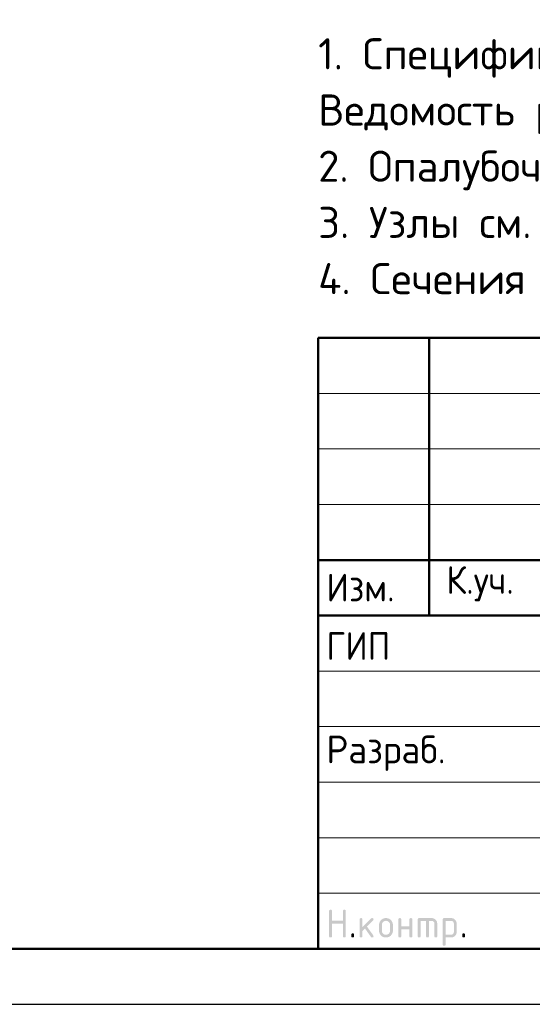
# Model space of a CAD drawing. Header units: millimetres. Extents: x 0 to 50400, y 0 to 35640.
# Tile 5 of 10: x 24371 to 29917, y 0 to 10638. Entities that reach past the tile are written whole.
import ezdxf

# ---------------------------------------------------------------- set-up
doc = ezdxf.new("R2010")
doc.units = ezdxf.units.MM
doc.layers.add('Standard', color=7, linetype='Continuous', lineweight=25)
doc.styles.add('ISOCPEUR', font='txt')

msp = doc.modelspace()

# ---------------------------------------------------------------- hatches: boundary and pattern name
at = {"layer": 'Standard', "linetype": 'Continuous', "lineweight": 25, "transparency": 33554687}
for points in [[(27719, 737), (27719, 1007), (27719, 1008), (27719, 1010), (27719, 1012), (27720, 1013), (27720, 1015), (27721, 1016), (27722, 1017), (27723, 1018), (27724, 1019), (27725, 1019), (27726, 1020), (27727, 1021), (27729, 1021), (27730, 1021), (27732, 1022), (27734, 1022), (27736, 1022), (27737, 1021), (27739, 1021), (27741, 1021), (27742, 1020), (27743, 1019), (27744, 1019), (27745, 1018), (27746, 1017), (27747, 1016), (27748, 1015), (27748, 1013), (27748, 1012), (27749, 1010), (27749, 1008), (27749, 1007), (27749, 902), (27869, 902), (27869, 1007), (27869, 1008), (27869, 1010), (27869, 1012), (27870, 1013), (27870, 1015), (27871, 1016), (27871, 1017), (27872, 1018), (27873, 1019), (27874, 1019), (27876, 1020), (27877, 1021), (27878, 1021), (27880, 1021), (27882, 1022), (27884, 1022), (27886, 1022), (27887, 1021), (27889, 1021), (27890, 1021), (27892, 1020), (27893, 1019), (27894, 1019), (27895, 1018), (27896, 1017), (27897, 1016), (27897, 1015), (27898, 1013), (27898, 1012), (27898, 1010), (27899, 1008), (27899, 1007), (27899, 737), (27899, 735), (27898, 733), (27898, 731), (27898, 730), (27897, 729), (27897, 727), (27896, 726), (27895, 725), (27894, 724), (27893, 724), (27892, 723), (27890, 722), (27889, 722), (27887, 722), (27886, 722), (27884, 722), (27882, 722), (27880, 722), (27878, 722), (27877, 722), (27876, 723), (27874, 724), (27873, 724), (27872, 725), (27871, 726), (27871, 727), (27870, 729), (27870, 730), (27869, 731), (27869, 733), (27869, 735), (27869, 737), (27869, 872), (27749, 872), (27749, 737), (27749, 735), (27749, 733), (27748, 731), (27748, 730), (27748, 729), (27747, 727), (27746, 726), (27745, 725), (27744, 724), (27743, 724), (27742, 723), (27741, 722), (27739, 722), (27737, 722), (27736, 722), (27734, 722), (27732, 722), (27730, 722), (27729, 722), (27727, 722), (27726, 723), (27725, 724), (27724, 724), (27723, 725), (27722, 726), (27721, 727), (27720, 729), (27720, 730), (27719, 731), (27719, 733), (27719, 735)], [(28079, 833), (28173, 927), (28174, 928), (28175, 929), (28177, 930), (28178, 930), (28179, 931), (28181, 931), (28182, 931), (28184, 931), (28186, 931), (28187, 931), (28189, 931), (28190, 930), (28192, 930), (28193, 929), (28194, 929), (28195, 928), (28196, 927), (28197, 926), (28197, 924), (28198, 923), (28198, 922), (28198, 920), (28199, 918), (28199, 916), (28199, 915), (28198, 914), (28198, 912), (28198, 911), (28197, 910), (28196, 908), (28195, 907), (28194, 906), (28128, 840), (28196, 745), (28197, 743), (28198, 741), (28199, 739), (28199, 736), (28199, 734), (28198, 733), (28198, 731), (28198, 730), (28197, 728), (28197, 727), (28196, 726), (28195, 725), (28194, 724), (28193, 724), (28192, 723), (28190, 722), (28189, 722), (28187, 722), (28186, 722), (28184, 722), (28182, 722), (28180, 722), (28178, 722), (28177, 723), (28175, 724), (28174, 725), (28172, 726), (28171, 728), (28107, 819), (28079, 791), (28079, 737), (28079, 735), (28078, 733), (28078, 731), (28078, 730), (28077, 729), (28077, 727), (28076, 726), (28075, 725), (28074, 724), (28073, 724), (28072, 723), (28070, 722), (28069, 722), (28067, 722), (28066, 722), (28064, 722), (28062, 722), (28060, 722), (28059, 722), (28057, 722), (28056, 723), (28055, 724), (28053, 724), (28052, 725), (28051, 726), (28051, 727), (28050, 729), (28050, 730), (28049, 731), (28049, 733), (28049, 735), (28049, 737), (28049, 916), (28049, 918), (28049, 920), (28049, 922), (28050, 923), (28050, 924), (28051, 926), (28051, 927), (28052, 928), (28053, 929), (28055, 929), (28056, 930), (28057, 930), (28059, 931), (28060, 931), (28062, 931), (28064, 931), (28066, 931), (28067, 931), (28069, 931), (28070, 930), (28072, 930), (28073, 929), (28074, 929), (28075, 928), (28076, 927), (28077, 926), (28077, 924), (28078, 923), (28078, 922), (28078, 920), (28079, 918), (28079, 916)], [(28498, 811), (28498, 737), (28498, 735), (28498, 733), (28498, 731), (28497, 730), (28497, 729), (28496, 727), (28496, 726), (28495, 725), (28494, 724), (28493, 724), (28491, 723), (28490, 722), (28489, 722), (28487, 722), (28485, 722), (28483, 722), (28481, 722), (28480, 722), (28478, 722), (28477, 722), (28475, 723), (28474, 724), (28473, 724), (28472, 725), (28471, 726), (28470, 727), (28470, 729), (28469, 730), (28469, 731), (28469, 733), (28468, 735), (28468, 737), (28468, 916), (28468, 918), (28469, 920), (28469, 922), (28469, 923), (28470, 924), (28470, 926), (28471, 927), (28472, 928), (28473, 929), (28474, 929), (28475, 930), (28477, 930), (28478, 931), (28480, 931), (28481, 931), (28483, 931), (28485, 931), (28487, 931), (28489, 931), (28490, 930), (28491, 930), (28493, 929), (28494, 929), (28495, 928), (28496, 927), (28496, 926), (28497, 924), (28497, 923), (28498, 922), (28498, 920), (28498, 918), (28498, 916), (28498, 841), (28588, 841), (28588, 916), (28588, 918), (28588, 920), (28588, 922), (28589, 923), (28589, 924), (28590, 926), (28591, 927), (28592, 928), (28593, 929), (28594, 929), (28595, 930), (28596, 930), (28598, 931), (28600, 931), (28601, 931), (28603, 931), (28605, 931), (28607, 931), (28608, 931), (28610, 930), (28611, 930), (28612, 929), (28613, 929), (28614, 928), (28615, 927), (28616, 926), (28617, 924), (28617, 923), (28618, 922), (28618, 920), (28618, 918), (28618, 916), (28618, 737), (28618, 735), (28618, 733), (28618, 731), (28617, 730), (28617, 729), (28616, 727), (28615, 726), (28614, 725), (28613, 724), (28612, 724), (28611, 723), (28610, 722), (28608, 722), (28607, 722), (28605, 722), (28603, 722), (28601, 722), (28600, 722), (28598, 722), (28596, 722), (28595, 723), (28594, 724), (28593, 724), (28592, 725), (28591, 726), (28590, 727), (28589, 729), (28589, 730), (28588, 731), (28588, 733), (28588, 735), (28588, 737), (28588, 811)], [(28693, 931), (28828, 931), (28831, 931), (28834, 931), (28837, 931), (28840, 930), (28843, 930), (28846, 929), (28849, 928), (28851, 927), (28854, 926), (28856, 925), (28859, 923), (28861, 922), (28864, 920), (28866, 918), (28868, 916), (28871, 914), (28873, 912), (28875, 909), (28877, 907), (28878, 905), (28880, 902), (28881, 900), (28883, 897), (28884, 895), (28885, 892), (28886, 889), (28886, 886), (28887, 883), (28887, 881), (28888, 878), (28888, 875), (28888, 871), (28888, 737), (28888, 735), (28888, 733), (28888, 731), (28887, 730), (28887, 729), (28886, 727), (28885, 726), (28884, 725), (28883, 724), (28882, 724), (28881, 723), (28880, 722), (28878, 722), (28877, 722), (28875, 722), (28873, 722), (28871, 722), (28869, 722), (28868, 722), (28866, 722), (28865, 723), (28864, 724), (28863, 724), (28862, 725), (28861, 726), (28860, 727), (28859, 729), (28859, 730), (28858, 731), (28858, 733), (28858, 735), (28858, 737), (28858, 871), (28858, 875), (28857, 877), (28857, 880), (28856, 883), (28855, 886), (28853, 888), (28851, 891), (28849, 893), (28847, 895), (28845, 896), (28842, 898), (28840, 899), (28837, 900), (28834, 901), (28831, 901), (28828, 901), (28798, 901), (28798, 737), (28798, 735), (28798, 733), (28798, 731), (28797, 730), (28797, 729), (28796, 727), (28795, 726), (28794, 725), (28793, 724), (28792, 724), (28791, 723), (28790, 722), (28788, 722), (28787, 722), (28785, 722), (28783, 722), (28781, 722), (28780, 722), (28778, 722), (28777, 722), (28775, 723), (28774, 724), (28773, 724), (28772, 725), (28771, 726), (28770, 727), (28769, 729), (28769, 730), (28769, 731), (28768, 733), (28768, 735), (28768, 737), (28768, 901), (28708, 901), (28708, 737), (28708, 735), (28708, 733), (28708, 731), (28707, 730), (28707, 729), (28706, 727), (28705, 726), (28704, 725), (28704, 724), (28702, 724), (28701, 723), (28700, 722), (28698, 722), (28697, 722), (28695, 722), (28693, 722), (28691, 722), (28690, 722), (28688, 722), (28687, 722), (28685, 723), (28684, 724), (28683, 724), (28682, 725), (28681, 726), (28680, 727), (28680, 729), (28679, 730), (28679, 731), (28678, 733), (28678, 735), (28678, 737), (28678, 916), (28678, 918), (28678, 920), (28679, 922), (28679, 923), (28680, 924), (28680, 926), (28681, 927), (28682, 928), (28683, 929), (28684, 929), (28685, 930), (28687, 930), (28688, 931), (28690, 931), (28691, 931)], [(27959, 752), (27959, 753), (27959, 755), (27959, 757), (27960, 758), (27960, 760), (27961, 761), (27962, 762), (27963, 763), (27963, 764), (27965, 765), (27966, 765), (27967, 766), (27969, 766), (27970, 766), (27972, 767), (27974, 767), (27976, 767), (27977, 766), (27979, 766), (27980, 766), (27982, 765), (27983, 765), (27984, 764), (27985, 763), (27986, 762), (27987, 761), (27987, 760), (27988, 758), (27988, 757), (27989, 755), (27989, 753), (27989, 752), (27989, 737), (27989, 735), (27989, 733), (27988, 731), (27988, 730), (27987, 729), (27987, 727), (27986, 726), (27985, 725), (27984, 724), (27983, 724), (27982, 723), (27980, 722), (27979, 722), (27977, 722), (27976, 722), (27974, 722), (27972, 722), (27970, 722), (27969, 722), (27967, 722), (27966, 723), (27965, 724), (27963, 724), (27963, 725), (27962, 726), (27961, 727), (27960, 729), (27960, 730), (27959, 731), (27959, 733), (27959, 735), (27959, 737)], [(29158, 752), (29158, 753), (29158, 755), (29158, 757), (29159, 758), (29159, 760), (29160, 761), (29161, 762), (29162, 763), (29163, 764), (29164, 765), (29165, 765), (29166, 766), (29168, 766), (29169, 766), (29171, 767), (29173, 767), (29175, 767), (29177, 766), (29178, 766), (29180, 766), (29181, 765), (29182, 765), (29183, 764), (29184, 763), (29185, 762), (29186, 761), (29187, 760), (29187, 758), (29188, 757), (29188, 755), (29188, 753), (29188, 752), (29188, 737), (29188, 735), (29188, 733), (29188, 731), (29187, 730), (29187, 729), (29186, 727), (29185, 726), (29184, 725), (29183, 724), (29182, 724), (29181, 723), (29180, 722), (29178, 722), (29177, 722), (29175, 722), (29173, 722), (29171, 722), (29169, 722), (29168, 722), (29166, 722), (29165, 723), (29164, 724), (29163, 724), (29162, 725), (29161, 726), (29160, 727), (29159, 729), (29159, 730), (29158, 731), (29158, 733), (29158, 735), (29158, 737)]]:
    msp.add_hatch(color=7, dxfattribs=at).paths.add_polyline_path(points, flags=16)
h = msp.add_hatch(color=7, dxfattribs=at)
h.paths.add_polyline_path([(28259, 796), (28259, 856), (28259, 860), (28259, 864), (28259, 868), (28260, 871), (28261, 875), (28262, 878), (28263, 882), (28264, 885), (28265, 889), (28267, 892), (28269, 895), (28271, 898), (28273, 901), (28275, 904), (28278, 907), (28280, 909), (28283, 912), (28286, 915), (28289, 917), (28292, 919), (28295, 921), (28298, 923), (28301, 925), (28305, 926), (28308, 927), (28311, 928), (28315, 929), (28318, 930), (28322, 931), (28326, 931), (28329, 931), (28333, 931), (28337, 931), (28341, 931), (28345, 931), (28349, 930), (28352, 929), (28356, 928), (28359, 927), (28362, 926), (28366, 925), (28369, 923), (28372, 921), (28375, 919), (28378, 917), (28381, 915), (28384, 912), (28387, 910), (28389, 907), (28392, 904), (28394, 901), (28396, 898), (28398, 895), (28400, 892), (28401, 889), (28403, 886), (28404, 882), (28405, 879), (28406, 875), (28407, 872), (28408, 868), (28408, 864), (28408, 860), (28408, 856), (28408, 796), (28408, 793), (28408, 789), (28408, 785), (28407, 781), (28406, 778), (28405, 774), (28404, 771), (28403, 768), (28401, 764), (28400, 761), (28398, 758), (28396, 755), (28394, 752), (28391, 749), (28389, 746), (28386, 743), (28384, 741), (28381, 738), (28378, 736), (28375, 734), (28372, 732), (28369, 730), (28365, 728), (28362, 727), (28359, 726), (28355, 725), (28352, 724), (28348, 723), (28345, 722), (28341, 722), (28337, 722), (28333, 722), (28329, 722), (28326, 722), (28322, 722), (28318, 723), (28315, 724), (28311, 725), (28308, 726), (28305, 727), (28301, 728), (28298, 730), (28295, 732), (28292, 734), (28289, 736), (28286, 738), (28283, 741), (28280, 743), (28278, 746), (28275, 749), (28273, 752), (28271, 755), (28269, 758), (28267, 761), (28265, 764), (28264, 768), (28263, 771), (28262, 774), (28261, 778), (28260, 781), (28259, 785), (28259, 789), (28259, 793)], flags=16)
h.paths.add_polyline_path([(28378, 797), (28378, 857), (28378, 861), (28377, 866), (28377, 870), (28375, 874), (28373, 878), (28371, 881), (28368, 885), (28365, 888), (28362, 892), (28358, 894), (28355, 897), (28351, 898), (28347, 900), (28342, 901), (28338, 902), (28333, 902), (28329, 902), (28324, 901), (28320, 900), (28316, 898), (28312, 897), (28309, 894), (28305, 892), (28302, 888), (28298, 885), (28296, 881), (28293, 878), (28292, 874), (28290, 870), (28289, 866), (28289, 861), (28289, 857), (28289, 797), (28289, 792), (28289, 788), (28290, 783), (28292, 779), (28293, 775), (28296, 772), (28298, 768), (28302, 765), (28305, 761), (28308, 759), (28312, 756), (28316, 755), (28320, 753), (28324, 752), (28329, 752), (28333, 752), (28338, 752), (28342, 752), (28347, 753), (28351, 755), (28355, 757), (28358, 759), (28362, 761), (28365, 765), (28368, 768), (28371, 772), (28373, 775), (28375, 779), (28377, 783), (28377, 788), (28378, 792)])
h = msp.add_hatch(color=7, dxfattribs=at)
h.paths.add_polyline_path([(28948, 916), (28948, 918), (28948, 920), (28949, 922), (28949, 923), (28950, 924), (28950, 926), (28951, 927), (28952, 928), (28953, 929), (28954, 929), (28955, 930), (28957, 930), (28958, 931), (28960, 931), (28961, 931), (28963, 931), (29038, 931), (29041, 931), (29044, 931), (29047, 931), (29050, 930), (29053, 930), (29056, 929), (29059, 928), (29061, 927), (29064, 926), (29066, 925), (29069, 923), (29071, 922), (29074, 920), (29076, 918), (29078, 916), (29080, 914), (29083, 912), (29085, 910), (29086, 907), (29088, 905), (29090, 902), (29091, 900), (29092, 897), (29094, 895), (29095, 892), (29095, 889), (29096, 886), (29097, 884), (29097, 881), (29098, 878), (29098, 875), (29098, 871), (29098, 781), (29098, 778), (29098, 775), (29097, 772), (29097, 769), (29096, 767), (29095, 764), (29095, 761), (29094, 758), (29092, 756), (29091, 753), (29090, 751), (29088, 748), (29086, 746), (29085, 744), (29083, 741), (29081, 739), (29078, 737), (29076, 735), (29074, 733), (29071, 731), (29069, 730), (29066, 728), (29064, 727), (29061, 726), (29059, 725), (29056, 724), (29053, 723), (29050, 723), (29047, 722), (29044, 722), (29041, 722), (29038, 722), (28978, 722), (28978, 647), (28978, 645), (28978, 643), (28978, 641), (28977, 640), (28977, 639), (28976, 638), (28975, 636), (28974, 635), (28973, 634), (28972, 634), (28971, 633), (28970, 633), (28968, 632), (28967, 632), (28965, 632), (28963, 632), (28961, 632), (28960, 632), (28958, 632), (28957, 633), (28955, 633), (28954, 634), (28953, 634), (28952, 635), (28951, 636), (28950, 638), (28950, 639), (28949, 640), (28949, 641), (28948, 643), (28948, 645), (28948, 647)], flags=16)
h.paths.add_polyline_path([(28978, 901), (28978, 752), (29038, 752), (29041, 752), (29044, 752), (29047, 753), (29049, 754), (29052, 755), (29054, 757), (29057, 758), (29059, 760), (29061, 763), (29063, 765), (29065, 767), (29066, 770), (29067, 773), (29067, 776), (29068, 778), (29068, 782), (29068, 871), (29068, 875), (29067, 877), (29067, 880), (29066, 883), (29065, 886), (29063, 888), (29061, 891), (29059, 893), (29057, 895), (29055, 896), (29052, 898), (29050, 899), (29047, 900), (29044, 901), (29041, 901), (29038, 901)])

# ---------------------------------------------------------------- linework, layer by layer
at = {"layer": 'Standard', "color": 7, "linetype": 'Continuous', "lineweight": 50, "transparency": 33554687}
for p, q in [((27600, 600), (27600, 7200)), ((27600, 7200), (49800, 7200)), ((28800, 4200), (28800, 7200)), ((27600, 4800), (35400, 4800)), ((27600, 4800), (35400, 4800)), ((27600, 4200), (35400, 4200)), ((27600, 4200), (35400, 4200))]:
    msp.add_line(p, q, dxfattribs=at)
at = {"layer": 'Standard', "color": 7, "linetype": 'Continuous', "lineweight": 13, "transparency": 33554687}
for p, q in [((27600, 6600), (35400, 6600)), ((27600, 6000), (35400, 6000)), ((27600, 5400), (35400, 5400)), ((27600, 3600), (35400, 3600)), ((27600, 3000), (35400, 3000)), ((27600, 3000), (35400, 3000)), ((27600, 2400), (35400, 2400)), ((27600, 2400), (35400, 2400)), ((27600, 1800), (35400, 1800)), ((27600, 1200), (35400, 1200))]:
    msp.add_line(p, q, dxfattribs=at)
at = {"layer": 'Standard', "color": 7, "linetype": 'Continuous', "lineweight": 25, "transparency": 33554687}
msp.add_line((27600, 600), (49800, 600), dxfattribs=at)
msp.add_line((27600, 600), (49800, 600), dxfattribs=at)
msp.add_line((27600, 600), (49800, 600), dxfattribs=at)
msp.add_lwpolyline([(0, 0), (50400, 0), (50400, 35640), (0, 35640), (0, 0)], close=True, dxfattribs=at)
at = {"layer": 'Standard', "color": 7, "linetype": 'Continuous', "lineweight": 13, "transparency": 33554687}
msp.add_lwpolyline([(50400, 35640), (0, 35640), (0, 0), (50400, 0), (50400, 35640)], dxfattribs=at)
at = {"layer": 'Standard', "color": 7, "linetype": 'Continuous', "lineweight": 50, "transparency": 33554687}
msp.add_lwpolyline([(2400, 35040), (49800, 35040), (49800, 600), (2400, 600), (2400, 35040)], close=True, dxfattribs=at)
at = {"layer": 'Standard', "color": 7, "linetype": 'Continuous', "lineweight": 25, "transparency": 33554687}
msp.add_lwpolyline([(49800, 7200), (27600, 7200), (27600, 600), (49800, 600), (49800, 7200)], dxfattribs=at)

# ---------------------------------------------------------------- texts
at = {"layer": 'Standard', "color": 7, "linetype": 'Continuous', "lineweight": 13, "transparency": 33554687, "insert": (27600, 10438), "char_height": 336, "width": 13126.68, "attachment_point": 1, "line_spacing_factor": 1.084337}
msp.add_mtext('\\A1;{\\fISOCPEUR|i0|b0;\\H335.999994;\\W1.000000;\\C7;1. Спецификацию элементов, ведомость деталей см. лист 25}\\P{\\fISOCPEUR|i0|b0;\\H335.999994;\\W1.000000;\\C7;Ведомость расхода стали см. лист 1.1}\\P{\\fISOCPEUR|i0|b0;\\H335.999994;\\W1.000000;\\C7;2. Опалубочный план конструкции стен см. лист 17}\\P{\\fISOCPEUR|i0|b0;\\H335.999994;\\W1.000000;\\C7;3. Узлы см. лист 10 лист 22}\\P{\\fISOCPEUR|i0|b0;\\H335.999994;\\W1.000000;\\C7;4. Сечения см. листы 22...24}\\P', dxfattribs=at)
at = {"layer": 'Standard', "color": 7, "linetype": 'Continuous', "lineweight": 25, "transparency": 33554687, "char_height": 300, "attachment_point": 7, "style": 'ISOCPEUR'}
for s, insert, width in [('\\W0.93;Изм.', (27689, 4353), 903.48), ('\\W0.93;К.уч.', (28987, 4353), 979.21), ('\\W0.92;ГИП', (27689, 3722), 827.54), ('\\W0.96;Разраб.', (27689, 2522), 1567.87)]:
    msp.add_mtext(s, dxfattribs=dict(at, insert=insert, width=width))

doc.saveas('drawing.dxf')
